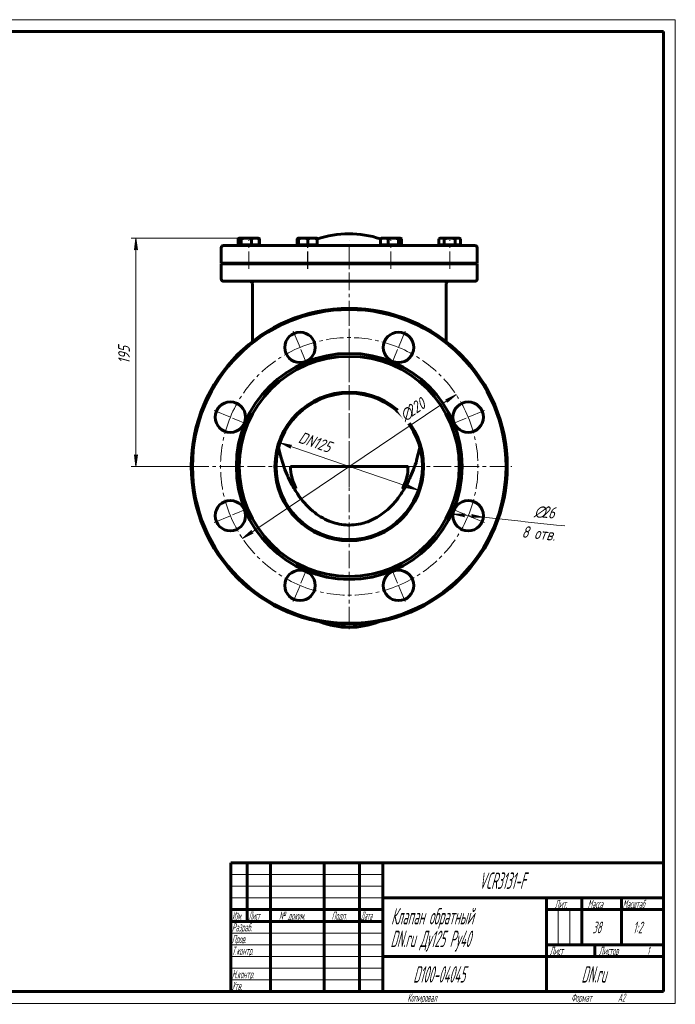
# Model space of a CAD drawing. Header units: millimetres. Extents: x 0 to 594, y 0 to 420.
# Tile 2 of 2: x 314 to 594, y 0 to 420. Entities that reach past the tile are written whole.
import ezdxf

# ---------------------------------------------------------------- set-up
doc = ezdxf.new("R2010")
doc.units = ezdxf.units.MM
for name, pattern in [('K5LT_AXLED', [12, 7.5, -1.5, 1.5, -1.5]), ('K5LT_BASIC', [0]), ('K5LT_THIN', [0])]:
    doc.linetypes.add(name, pattern=pattern)
doc.layers.add('Системный слой', color=7, linetype='Continuous')
doc.layers.add('Системный слой (1)', color=251, linetype='Continuous', true_color=0x6c6c6c)
doc.styles.add('KDIMTEXTSTYLE', font='GOST_AU.SHX', dxfattribs={"width": 0.96, "oblique": 15, "height": 5})
doc.styles.add('KTEXTSTYLE', font='GOST_AU.SHX', dxfattribs={"width": 0.56, "height": 5})
doc.dimstyles.new('KDIMSTYLE (0.50)', dxfattribs={"dimtxt": 5, "dimasz": 1, "dimexe": 2, "dimexo": 0, "dimgap": 1, "dimtad": 1, "dimlfac": 2, "dimtxsty": 'KDIMTEXTSTYLE', "dimsah": 1, "dimcen": 0, "dimdle": 1, "dimadec": 0, "dimazin": 0, "dimtfac": 0.667, "dimtmove": 0, "dimatfit": 3, "dimfxl": 1, "dimtvp": 1, "dimtolj": 1, "dimtzin": 0, "dimarcsym": 0})

# ---------------------------------------------------------------- blocks, each defined once
blk = doc.blocks.new('U0')
at = {"layer": 'Системный слой (1)', "color": 143, "linetype": 'K5LT_BASIC', "lineweight": 60, "true_color": 0x33acca}
for p, q in [((424.76, 236.07), (424.48, 237.35)), ((425.27, 233.96), (424.76, 236.07)), ((484.85, 237.35), (483.47, 231.87)), ((425.56, 232.91), (425.27, 233.96)), ((425.71, 232.39), (425.56, 232.91)), ((425.79, 232.13), (425.71, 232.39)), ((425.83, 232), (425.79, 232.13)), ((425.97, 231.53), (425.83, 232)), ((427.18, 228), (425.97, 231.53)), ((483.35, 231.48), (483.19, 230.97)), ((483.43, 231.74), (483.35, 231.48)), ((483.47, 231.87), (483.43, 231.74)), ((427.86, 226.28), (427.18, 228)), ((482.12, 227.92), (480.75, 224.6)), ((482.85, 229.94), (482.12, 227.92)), ((483.19, 230.97), (482.85, 229.94)), ((428.22, 225.43), (427.86, 226.28)), ((428.4, 225.02), (428.22, 225.43)), ((428.5, 224.81), (428.4, 225.02)), ((428.54, 224.7), (428.5, 224.81)), ((430.17, 221.38), (428.54, 224.7)), ((480.02, 223.05), (479.2, 221.44)), ((480.41, 223.87), (480.02, 223.05)), ((480.6, 224.28), (480.41, 223.87)), ((480.7, 224.49), (480.6, 224.28)), ((480.75, 224.6), (480.7, 224.49)), ((479.2, 221.44), (479.17, 221.38))]:
    blk.add_line(p, q, dxfattribs=at)
blk = doc.blocks.new('U1')
at = {"layer": 'Системный слой (1)', "color": 143, "linetype": 'K5LT_BASIC', "lineweight": 60, "true_color": 0x33acca}
for p, q in [((493.37, 326.64), (493.34, 326.61)), ((493.4, 326.66), (493.37, 326.64)), ((493.43, 326.68), (493.4, 326.66)), ((493.47, 326.69), (493.43, 326.68)), ((493.5, 326.71), (493.47, 326.69)), ((493.53, 326.72), (493.5, 326.71))]:
    blk.add_line(p, q, dxfattribs=at)
blk = doc.blocks.new('U2')
at = {"layer": 'Системный слой (1)', "color": 143, "linetype": 'K5LT_BASIC', "lineweight": 60, "true_color": 0x33acca}
for p, q in [((432.58, 326.47), (432.41, 326.4)), ((432.75, 326.53), (432.58, 326.47)), ((432.91, 326.58), (432.75, 326.53))]:
    blk.add_line(p, q, dxfattribs=at)
blk = doc.blocks.new('U3')
at = {"layer": 'Системный слой (1)', "color": 143, "linetype": 'K5LT_BASIC', "lineweight": 60, "true_color": 0x33acca}
for p, q in [((440.94, 326.71), (440.91, 326.73)), ((440.98, 326.7), (440.94, 326.71)), ((441.01, 326.68), (440.98, 326.7)), ((441.11, 326.61), (441.01, 326.68)), ((441.22, 326.52), (441.11, 326.61)), ((441.33, 326.41), (441.22, 326.52))]:
    blk.add_line(p, q, dxfattribs=at)
blk = doc.blocks.new('U4')
at = {"layer": 'Системный слой (1)', "color": 143, "linetype": 'K5LT_BASIC', "lineweight": 60, "true_color": 0x33acca}
for p, q in [((407.41, 326.52), (407.3, 326.4)), ((407.52, 326.61), (407.41, 326.52)), ((407.62, 326.68), (407.52, 326.61)), ((407.71, 326.72), (407.62, 326.68)), ((407.8, 326.75), (407.71, 326.72)), ((407.9, 326.76), (407.8, 326.75))]:
    blk.add_line(p, q, dxfattribs=at)
blk = doc.blocks.new('U5')
at = {"layer": 'Системный слой (1)', "color": 143, "linetype": 'K5LT_BASIC', "lineweight": 60, "true_color": 0x33acca}
for p, q in [((407.25, 326.47), (407.13, 326.4)), ((407.37, 326.53), (407.25, 326.47)), ((407.49, 326.58), (407.37, 326.53))]:
    blk.add_line(p, q, dxfattribs=at)
blk = doc.blocks.new('U6')
at = {"layer": 'Системный слой (1)', "color": 143, "linetype": 'K5LT_BASIC', "lineweight": 60, "true_color": 0x33acca}
for p, q in [((416.17, 326.51), (416.07, 326.55)), ((416.26, 326.46), (416.17, 326.51)), ((416.36, 326.4), (416.26, 326.46))]:
    blk.add_line(p, q, dxfattribs=at)
blk = doc.blocks.new('U7')
at = {"layer": 'Системный слой (1)', "color": 143, "linetype": 'K5LT_BASIC', "lineweight": 60, "true_color": 0x33acca}
for p, q in [((476.42, 326.75), (476.33, 326.76)), ((476.51, 326.72), (476.42, 326.75)), ((476.6, 326.68), (476.51, 326.72)), ((476.71, 326.61), (476.6, 326.68)), ((476.81, 326.52), (476.71, 326.61)), ((476.92, 326.4), (476.81, 326.52))]:
    blk.add_line(p, q, dxfattribs=at)
blk = doc.blocks.new('U8')
at = {"layer": 'Системный слой (1)', "color": 30, "linetype": 'K5LT_AXLED', "lineweight": 18, "true_color": 0xff8000}
for q in [(454.67, 298.76), (385.17, 229.26), (524.17, 229.26), (454.67, 159.76)]:
    blk.add_line((454.67, 229.26), q, dxfattribs=at)
blk = doc.blocks.new('U9')
at = {"layer": 'Системный слой (1)', "color": 30, "linetype": 'K5LT_AXLED', "lineweight": 18, "true_color": 0xff8000}
for p, q in [((433.62, 280.07), (430.37, 287.93)), ((475.72, 280.07), (478.97, 287.93)), ((436.87, 272.22), (433.62, 280.07)), ((472.46, 272.22), (475.72, 280.07)), ((403.85, 250.31), (396, 253.56)), ((505.48, 250.31), (513.33, 253.56)), ((411.71, 247.05), (403.85, 250.31)), ((497.63, 247.05), (505.48, 250.31)), ((411.71, 211.46), (403.85, 208.21)), ((497.63, 211.46), (505.48, 208.21)), ((403.85, 208.21), (396, 204.96)), ((505.48, 208.21), (513.33, 204.96)), ((436.87, 186.3), (433.62, 178.45)), ((472.46, 186.3), (475.72, 178.45)), ((433.62, 178.45), (430.37, 170.59)), ((475.72, 178.45), (478.97, 170.59))]:
    blk.add_line(p, q, dxfattribs=at)
for start, end in [(67.5, 112.5), (112.5, 157.5), (22.5, 67.5), (157.5, 202.5), (337.5, 22.5), (202.5, 247.5), (292.5, 337.5), (247.5, 292.5)]:
    blk.add_arc((454.67, 229.26), 55, start, end, dxfattribs=at)
blk = doc.blocks.new('D0')
at = {"layer": 'Системный слой (1)'}
for points in [[(364.14, 321.76), (363.49, 326.76), (362.83, 321.76), (363.49, 322.26)], [(363.49, 229.26), (364.14, 234.26), (363.49, 233.76), (362.83, 234.26)]]:
    blk.add_hatch(color=7, dxfattribs=at).paths.add_polyline_path(points)
at = {"layer": 'Системный слой (1)', "color": 7, "linetype": 'K5LT_THIN', "lineweight": 18, "true_color": 0xffffff}
for p, q in [((413.83, 326.76), (361.49, 326.76)), ((362.83, 321.76), (363.49, 326.76)), ((363.49, 326.76), (364.14, 321.76)), ((363.49, 322.26), (362.83, 321.76)), ((364.14, 321.76), (363.49, 322.26)), ((363.49, 229.26), (362.83, 234.26)), ((362.83, 234.26), (363.49, 233.76)), ((363.49, 233.76), (364.14, 234.26)), ((364.14, 234.26), (363.49, 229.26)), ((387.17, 229.26), (361.49, 229.26))]:
    blk.add_line(p, q, dxfattribs=at)
blk.add_wipeout([(362.49, 273.06), (355.1, 273.06), (355.1, 282.56), (362.49, 282.56)]).dxf.layer = 'Системный слой (1)'
blk.add_line((363.49, 229.26), (363.49, 326.76), dxfattribs=at)
at = {"layer": 'Системный слой (1)', "color": 7, "insert": (355.9, 273.06), "char_height": 5, "attachment_point": 1, "rotation": 90, "style": 'KTEXTSTYLE'}
blk.add_mtext('\\H5.0;\\W1.000;\\Q15;\\Q15;\\W0.960;195', dxfattribs=at)
blk = doc.blocks.new('KDIMARROW_01')
at = {"layer": 'Системный слой'}
blk.add_hatch(color=0, dxfattribs=at).paths.add_polyline_path([(-5, -0.66), (0, 0), (-5, 0.66), (-4.5, 0)])
at = {"layer": 'Системный слой', "color": 0, "linetype": 'K5LT_THIN', "lineweight": 18}
for p, q in [((-4.5, 0), (-5, 0.66)), ((-5, 0.66), (0, 0)), ((0, 0), (-5, -0.66)), ((-5, -0.66), (-4.5, 0))]:
    blk.add_line(p, q, dxfattribs=at)
at = {"layer": 'Системный слой (1)', "color": 0, "linetype": 'K5LT_THIN', "lineweight": 18}
blk.add_line((454.67, 229.26), (454.17, 229.26), dxfattribs=at)
blk = doc.blocks.new('D1')
at = {"layer": 'Системный слой (1)'}
blk.add_hatch(color=7, dxfattribs=at).paths.add_polyline_path([(484.24, 219.17), (479.72, 221.4), (479.98, 220.62), (479.3, 220.16)])
at = {"layer": 'Системный слой (1)', "color": 7, "linetype": 'K5LT_THIN', "lineweight": 18, "true_color": 0xffffff}
for p, q in [((429.61, 237.11), (425.09, 239.35)), ((429.35, 237.9), (429.61, 237.11)), ((479.3, 220.16), (479.98, 220.62)), ((484.24, 219.17), (479.3, 220.16)), ((479.98, 220.62), (479.72, 221.4)), ((479.72, 221.4), (484.24, 219.17))]:
    blk.add_line(p, q, dxfattribs=at)
blk.add_wipeout([(432.05, 238.03), (434.43, 245.02), (449.19, 239.99), (446.8, 233)]).dxf.layer = 'Системный слой (1)'
at = {"layer": 'Системный слой (1)'}
blk.add_hatch(color=7, dxfattribs=at).paths.add_polyline_path([(429.35, 237.9), (430.04, 238.36), (425.09, 239.35), (429.61, 237.11)])
at = {"layer": 'Системный слой (1)', "color": 7, "linetype": 'K5LT_THIN', "lineweight": 18, "true_color": 0xffffff}
for p, q in [((425.09, 239.35), (430.04, 238.36)), ((484.24, 219.17), (425.09, 239.35)), ((430.04, 238.36), (429.35, 237.9))]:
    blk.add_line(p, q, dxfattribs=at)
at = {"layer": 'Системный слой (1)', "color": 7, "insert": (434.18, 244.27), "char_height": 5, "attachment_point": 1, "rotation": 341.1576, "style": 'KTEXTSTYLE'}
blk.add_mtext('\\H5.0;\\W1.000;\\Q15;\\Q15;\\W0.960;DN125', dxfattribs=at)
blk = doc.blocks.new('D2')
at = {"layer": 'Системный слой (1)'}
for points in [[(496.51, 256.64), (500.29, 259.98), (495.77, 257.74), (496.55, 257.47)], [(409.05, 198.53), (413.56, 200.78), (412.78, 201.05), (412.83, 201.87)]]:
    blk.add_hatch(color=7, dxfattribs=at).paths.add_polyline_path(points)
at = {"layer": 'Системный слой (1)', "color": 7, "linetype": 'K5LT_THIN', "lineweight": 18, "true_color": 0xffffff}
for p, q in [((495.77, 257.74), (500.29, 259.98)), ((496.55, 257.47), (495.77, 257.74)), ((500.29, 259.98), (496.51, 256.64)), ((496.51, 256.64), (496.55, 257.47)), ((409.05, 198.53), (412.83, 201.87)), ((412.83, 201.87), (412.78, 201.05)), ((413.56, 200.78), (409.05, 198.53)), ((412.78, 201.05), (413.56, 200.78))]:
    blk.add_line(p, q, dxfattribs=at)
blk.add_wipeout([(479.28, 247.04), (475.16, 253.17), (486.83, 261.02), (490.95, 254.9)]).dxf.layer = 'Системный слой (1)'
blk.add_line((409.05, 198.53), (500.29, 259.98), dxfattribs=at)
at = {"layer": 'Системный слой (1)', "color": 7, "char_height": 5, "attachment_point": 1, "rotation": 33.9612, "style": 'KTEXTSTYLE'}
for s, insert in [('\\H5.0;\\W1.000;\\Q15;\\Q15;\\W0.960;220', (478.35, 254.35)), ('\\H5.0;\\W1.000;\\Q15;\\Q15;\\W0.960;∅', (475.6, 252.51))]:
    blk.add_mtext(s, dxfattribs=dict(at, insert=insert))
blk = doc.blocks.new('D3')
at = {"layer": 'Системный слой (1)'}
for points in [[(503.49, 208.42), (504.06, 209.02), (499.02, 208.9), (503.92, 207.71)], [(511.94, 207.53), (507.04, 208.71), (507.47, 208), (506.9, 207.4)]]:
    blk.add_hatch(color=7, dxfattribs=at).paths.add_polyline_path(points)
at = {"layer": 'Системный слой (1)', "color": 7, "linetype": 'K5LT_THIN', "lineweight": 18, "true_color": 0xffffff}
for p, q in [((499.02, 208.9), (504.06, 209.02)), ((503.92, 207.71), (499.02, 208.9)), ((499.02, 208.9), (511.94, 207.53)), ((504.06, 209.02), (503.49, 208.42)), ((503.49, 208.42), (503.92, 207.71)), ((506.9, 207.4), (507.47, 208)), ((511.94, 207.53), (506.9, 207.4)), ((507.47, 208), (507.04, 208.71)), ((507.04, 208.71), (511.94, 207.53))]:
    blk.add_line(p, q, dxfattribs=at)
blk.add_wipeout([(528.04, 197.39), (529.81, 214.06), (545.09, 212.44), (543.32, 195.77)]).dxf.layer = 'Системный слой (1)'
blk.add_line((511.94, 207.53), (546.83, 203.82), dxfattribs=at)
at = {"layer": 'Системный слой (1)', "color": 7, "char_height": 5, "attachment_point": 1, "rotation": 353.9437, "style": 'KTEXTSTYLE'}
for s, insert in [('\\H5.0;\\W1.000;\\Q15;\\Q15;\\W0.960;∅', (534.1, 212.8)), ('\\H5.0;\\W1.000;\\Q15;\\Q15;\\W0.960;26', (537.39, 212.46)), ('\\H5.0;\\W1.000;\\Q15;\\Q15;\\W0.960;8 отв.', (528.74, 203.94))]:
    blk.add_mtext(s, dxfattribs=dict(at, insert=insert))
blk = doc.blocks.new('U25')
at = {"color": 7, "linetype": 'K5LT_THIN', "lineweight": 18, "true_color": 0xffffff}
for p, q in [((0, 420), (594, 420)), ((594, 420), (594, 0)), ((404, 55), (469, 55)), ((404, 50), (469, 50)), ((404, 45), (469, 45)), ((543.96, 25), (543.96, 40)), ((548.98, 25), (548.98, 40)), ((404, 30), (469, 30)), ((404, 25), (469, 25)), ((404, 20), (469, 20)), ((404, 15), (469, 15)), ((404, 10), (469, 10)), ((594, 0), (0, 0))]:
    blk.add_line(p, q, dxfattribs=at)
at = {"color": 143, "linetype": 'K5LT_BASIC', "lineweight": 60, "true_color": 0x33acca}
for p, q in [((20, 415), (589, 415)), ((589, 415), (589, 5)), ((404, 60), (589, 60)), ((404, 5), (404, 60)), ((411, 35), (411, 60)), ((421, 5), (421, 60)), ((444, 5), (444, 60)), ((459, 5), (459, 60)), ((469, 5), (469, 60)), ((469, 45), (589, 45)), ((539, 5), (539, 45)), ((554, 25), (554, 45)), ((571, 25), (571, 45)), ((404, 40), (469, 40)), ((539, 40), (554, 40)), ((554, 40), (589, 40)), ((404, 35), (469, 35)), ((539, 25), (589, 25)), ((559.57, 20), (559.57, 25)), ((469, 20), (539, 20)), ((539, 20), (589, 20)), ((589, 5), (20, 5))]:
    blk.add_line(p, q, dxfattribs=at)
at = {"color": 7, "attachment_point": 1, "style": 'KTEXTSTYLE'}
for s, insert, char_height in [('\\H5.0;\\W1.000;\\Q15;\\Q15;\\W0.560;\\H7.00;VCR3131-F', (510.13, 55.86), 7), ('\\H5.0;\\W1.000;\\Q15;\\Q15;\\W0.560;\\H3.50;Лит.', (542.47, 44.18), 3.5), ('\\H5.0;\\W1.000;\\Q15;\\Q15;\\W0.560;\\H3.50;Масса', (556.58, 44.18), 3.5), ('\\H5.0;\\W1.000;\\Q15;\\Q15;\\W0.540;\\H3.50;Масштаб', (571.52, 44.18), 3.5), ('\\H5.0;\\W1.000;\\Q15;\\Q15;\\W0.458;\\H3.50;Изм.', (404.62, 39.18), 3.5), ('\\H5.0;\\W1.000;\\Q15;\\Q15;\\W0.467;\\H3.50;Лист', (411.61, 39.18), 3.5), ('\\H5.0;\\W1.000;\\Q15;\\Q15;\\W0.560;\\H3.50;№ докум.', (424.63, 39.18), 3.5), ('\\H5.0;\\W1.000;\\Q15;\\Q15;\\W0.560;\\H3.50;Подп.', (447.1, 39.18), 3.5), ('\\H5.0;\\W1.000;\\Q15;\\Q15;\\W0.467;\\H3.50;Дата', (459.61, 39.18), 3.5), ('\\H5.0;\\W1.000;\\Q15;\\Q15;\\W0.560;\\H7.00;Клапан обратный', (472.54, 40.69), 7), ('\\H5.0;\\W1.000;\\Q15;\\Q15;\\W0.560;\\H3.50;Разраб.', (404.5, 34.18), 3.5), ('\\H5.0;\\W1.000;\\Q15;\\Q15;\\W0.560;38', (558.55, 34.9), 5), ('\\H5.0;\\W1.000;\\Q15;\\Q15;\\W0.560;{\\c16737820;1:2}', (575.92, 34.9), 5), ('\\H5.0;\\W1.000;\\Q15;\\Q15;\\W0.560;\\H7.00;DN.ru Ду125 Ру40', (472.26, 31.02), 7), ('\\H5.0;\\W1.000;\\Q15;\\Q15;\\W0.560;\\H3.50;Пров.', (404.5, 29.18), 3.5), ('\\H5.0;\\W1.000;\\Q15;\\Q15;\\W0.560;\\H3.50;Т.контр.', (404.5, 24.18), 3.5), ('\\H5.0;\\W1.000;\\Q15;\\Q15;\\W0.560;\\H3.50;Лист', (540.32, 24.18), 3.5), ('\\H5.0;\\W1.000;\\Q15;\\Q15;\\W0.560;\\H3.50;Листов', (561.36, 24.18), 3.5), ('\\H5.0;\\W1.000;\\Q15;\\Q15;\\W0.560;\\H3.50;1', (581.91, 24.18), 3.5), ('\\H5.0;\\W1.000;\\Q15;\\Q15;\\W0.560;\\H3.50;Н.контр.', (404.5, 14.18), 3.5), ('\\H5.0;\\W1.000;\\Q15;\\Q15;\\W0.560;\\H7.00;{\\c16737820;D100-04045}', (481.98, 15.86), 7), ('\\H5.0;\\W1.000;\\Q15;\\Q15;\\W0.560;\\H7.00;DN.ru', (553.84, 15.86), 7), ('\\H5.0;\\W1.000;\\Q15;\\Q15;\\W0.560;\\H3.50;Утв.', (404.5, 9.18), 3.5), ('\\H5.0;\\W1.000;\\Q15;\\Q15;\\W0.560;\\H3.50;Копировал', (479.5, 4.18), 3.5), ('\\H5.0;\\W1.000;\\Q15;\\Q15;\\W0.560;\\H3.50;Формат', (549.5, 4.18), 3.5), ('\\H5.0;\\W1.000;\\Q15;\\Q15;\\W0.560;\\H3.50;A2', (569.5, 4.18), 3.5)]:
    blk.add_mtext(s, dxfattribs=dict(at, insert=insert, char_height=char_height))

msp = doc.modelspace()

# ---------------------------------------------------------------- linework, layer by layer
at = {"layer": 'Системный слой (1)', "color": 143, "linetype": 'K5LT_BASIC', "lineweight": 60, "true_color": 0x33acca}
for p, q in [((407.7444, 326.7587), (407.1256, 326.4014)), ((407.1256, 323.8587), (407.1256, 326.4014)), ((407.299, 323.8587), (407.1256, 323.8587)), ((407.299, 323.8587), (407.299, 326.4014)), ((407.8967, 323.8587), (407.299, 323.8587)), ((407.7604, 326.7587), (407.6193, 326.6772)), ((407.7444, 326.7587), (407.7604, 326.7587)), ((407.7444, 323.8587), (407.7444, 323.5587)), ((407.7604, 326.7587), (407.8967, 326.7587)), ((407.7604, 323.8587), (407.7604, 323.5587)), ((407.8967, 326.7587), (410.7251, 326.7587)), ((408.4944, 323.8587), (407.8967, 323.8587)), ((408.4944, 323.8587), (408.4944, 326.4014)), ((410.7251, 323.8587), (408.4944, 323.8587)), ((410.7251, 326.7587), (414.5888, 326.7587)), ((412.9558, 323.8587), (410.7251, 323.8587)), ((412.9558, 323.8587), (412.9558, 326.4014)), ((414.5888, 323.8587), (412.9558, 323.8587)), ((414.5888, 326.7587), (415.7604, 326.7587)), ((416.2218, 323.8587), (414.5888, 323.8587)), ((415.7604, 326.7587), (415.9015, 326.6772)), ((415.7604, 323.8587), (415.7604, 323.5587)), ((416.0004, 326.6109), (416.3632, 326.4014)), ((416.2218, 323.8587), (416.2218, 326.4014)), ((416.3632, 323.8587), (416.2218, 323.8587)), ((416.3632, 323.8587), (416.3632, 326.4014)), ((432.4109, 323.8587), (432.4109, 326.4014)), ((432.911, 323.8587), (432.4109, 323.8587)), ((432.8723, 326.7587), (432.7312, 326.6772)), ((432.8723, 326.7587), (432.911, 326.7587)), ((432.8723, 323.8587), (432.8723, 323.5587)), ((432.911, 326.7587), (434.911, 326.7587)), ((432.911, 326.4014), (432.911, 326.7587)), ((432.911, 323.8587), (432.911, 326.4014)), ((434.911, 323.8587), (432.911, 323.8587)), ((432.911, 323.8587), (432.911, 323.5587)), ((434.911, 326.7587), (438.911, 326.7587)), ((436.911, 323.8587), (434.911, 323.8587)), ((436.911, 323.8587), (436.911, 326.4014)), ((438.911, 323.8587), (436.911, 323.8587)), ((438.911, 326.7587), (440.911, 326.7587)), ((440.911, 323.8587), (438.911, 323.8587)), ((440.911, 326.7587), (440.911, 326.4014)), ((440.911, 326.7364), (441.0134, 326.6772)), ((440.911, 323.8587), (440.911, 326.4014)), ((440.911, 323.8587), (440.911, 323.5587)), ((468.0019, 323.8587), (468.0019, 326.4014)), ((469.6349, 323.8587), (468.0019, 323.8587)), ((468.4633, 326.7587), (468.3222, 326.6772)), ((468.4246, 326.7587), (468.4633, 326.7587)), ((468.4246, 326.7364), (468.4246, 326.7587)), ((468.4633, 326.7587), (469.6349, 326.7587)), ((468.4633, 323.8587), (468.4633, 323.5587)), ((469.6349, 326.7587), (473.4986, 326.7587)), ((471.2679, 323.8587), (469.6349, 323.8587)), ((471.2679, 323.8587), (471.2679, 326.4014)), ((473.4986, 323.8587), (471.2679, 323.8587)), ((473.4986, 326.7587), (476.327, 326.7587)), ((475.7293, 323.8587), (473.4986, 323.8587)), ((475.7293, 323.8587), (475.7293, 326.4014)), ((476.327, 323.8587), (475.7293, 323.8587)), ((476.327, 326.7587), (476.4633, 326.7587)), ((476.9247, 323.8587), (476.327, 323.8587)), ((476.4633, 326.7587), (476.6044, 326.6772)), ((476.4633, 323.8587), (476.4633, 323.5587)), ((476.9247, 323.8587), (476.9247, 326.4014)), ((493.5912, 326.7587), (492.9724, 326.4014)), ((492.9724, 323.8587), (492.9724, 326.4014)), ((494.1271, 323.8587), (492.9724, 323.8587)), ((493.5752, 326.7587), (493.4341, 326.6772)), ((493.5752, 326.7587), (493.5912, 326.7587)), ((493.5752, 323.8587), (493.5752, 323.5587)), ((493.5912, 326.7587), (494.1271, 326.7587)), ((493.5912, 323.8587), (493.5912, 323.5587)), ((494.1271, 326.7587), (497.5912, 326.7587)), ((495.2818, 323.8587), (494.1271, 323.8587)), ((495.2818, 323.8587), (495.2818, 326.4014)), ((497.5912, 323.8587), (495.2818, 323.8587)), ((497.5912, 326.7587), (501.0553, 326.7587)), ((499.9006, 323.8587), (497.5912, 323.8587)), ((499.9006, 323.8587), (499.9006, 326.4014)), ((501.0553, 323.8587), (499.9006, 323.8587)), ((501.0553, 326.7587), (501.5912, 326.7587)), ((502.21, 323.8587), (501.0553, 323.8587)), ((501.5912, 326.7587), (502.21, 326.4014)), ((501.5912, 323.8587), (501.5912, 323.5587)), ((502.21, 323.8587), (502.21, 326.4014)), ((399.9587, 316.0587), (399.9587, 322.5587)), ((508.3769, 323.5587), (400.9587, 323.5587)), ((509.3769, 316.0587), (509.3769, 322.5587)), ((399.9587, 316.0587), (509.3769, 316.0587)), ((399.9587, 315.8087), (509.3769, 315.8087)), ((399.9587, 309.3087), (399.9587, 315.8087)), ((409.2444, 316.0587), (409.2444, 316.0188)), ((409.2604, 316.0188), (409.2444, 316.0188)), ((409.4545, 315.8087), (409.2444, 316.0188)), ((409.2604, 316.0587), (409.2604, 316.0188)), ((409.9926, 316.0188), (409.2604, 316.0188)), ((409.4705, 315.8087), (409.2604, 316.0188)), ((414.2604, 316.0188), (409.9926, 316.0188)), ((414.0503, 315.8087), (414.2604, 316.0188)), ((414.2604, 316.0587), (414.2604, 316.0188)), ((434.3723, 316.0587), (434.3723, 316.0188)), ((434.5824, 315.8087), (434.3723, 316.0188)), ((434.411, 316.0188), (434.3723, 316.0188)), ((434.411, 316.0587), (434.411, 316.0188)), ((434.6211, 315.8087), (434.411, 316.0188)), ((436.911, 316.0188), (434.411, 316.0188)), ((439.411, 316.0188), (436.911, 316.0188)), ((439.2009, 315.8087), (439.411, 316.0188)), ((439.411, 316.0587), (439.411, 316.0188)), ((450.9178, 315.8087), (450.9178, 316.0587)), ((458.4178, 315.8087), (458.4178, 316.0587)), ((469.9246, 316.0587), (469.9246, 316.0188)), ((469.9633, 316.0188), (469.9246, 316.0188)), ((470.1347, 315.8087), (469.9246, 316.0188)), ((469.9633, 316.0587), (469.9633, 316.0188)), ((474.2311, 316.0188), (469.9633, 316.0188)), ((470.1734, 315.8087), (469.9633, 316.0188)), ((474.9633, 316.0188), (474.2311, 316.0188)), ((474.7532, 315.8087), (474.9633, 316.0188)), ((474.9633, 316.0587), (474.9633, 316.0188)), ((495.0752, 316.0587), (495.0752, 316.0188)), ((495.2853, 315.8087), (495.0752, 316.0188)), ((495.0912, 316.0188), (495.0752, 316.0188)), ((495.0912, 316.0587), (495.0912, 316.0188)), ((500.0912, 316.0188), (495.0912, 316.0188)), ((495.3013, 315.8087), (495.0912, 316.0188)), ((499.8811, 315.8087), (500.0912, 316.0188)), ((500.0912, 316.0587), (500.0912, 316.0188)), ((509.3769, 309.3087), (509.3769, 315.8087)), ((400.9587, 308.3087), (508.3769, 308.3087)), ((413.2591, 282.5651), (413.2591, 307.3087)), ((496.0765, 282.5651), (496.0765, 307.3087)), ((429.5514, 229.2587), (479.7842, 229.2587)), ((431.2664, 220.0087), (431.0096, 220.0087)), ((431.9545, 220.0087), (431.2664, 220.0087)), ((478.326, 220.0087), (477.5429, 220.0087))]:
    msp.add_line(p, q, dxfattribs=at)
at = {"layer": 'Системный слой (1)', "color": 30, "linetype": 'K5LT_AXLED', "lineweight": 18, "true_color": 0xff8000}
for p, q in [((411.7444, 313.5587), (411.7444, 325.8587)), ((411.7604, 313.5587), (411.7604, 325.8587)), ((436.8723, 313.5587), (436.8723, 325.8587)), ((436.911, 313.5587), (436.911, 325.8587)), ((454.6678, 220.5087), (454.6678, 325.5587)), ((472.4246, 313.5587), (472.4246, 325.5587)), ((472.4633, 313.5587), (472.4633, 325.8587)), ((497.5752, 313.5587), (497.5752, 325.8587)), ((497.5912, 313.5587), (497.5912, 325.8587))]:
    msp.add_line(p, q, dxfattribs=at)
at = {"layer": 'Системный слой (1)', "color": 143, "linetype": 'K5LT_BASIC', "lineweight": 60, "true_color": 0x33acca}
for centre, radius in [((454.6678, 229.2587), 67), ((433.6202, 280.0721), 6.5), ((475.7154, 280.0721), 6.5), ((454.6678, 229.2587), 48.25), ((454.6678, 229.2587), 47), ((454.6678, 229.2587), 31.75), ((403.8544, 250.3063), 6.5), ((454.6678, 229.2587), 31.25), ((505.4812, 250.3063), 6.5), ((403.8544, 208.2111), 6.5), ((505.4812, 208.2111), 6.5), ((433.6202, 178.4453), 6.5), ((475.7154, 178.4453), 6.5)]:
    msp.add_circle(centre, radius, dxfattribs=at)
for centre, radius, start, end in [((454.6678, 286.0587), 42.5, 71.703914, 108.886176), ((400.9587, 322.5587), 1, 90, 180), ((508.3769, 322.5587), 1, 0, 90), ((400.9587, 309.3087), 1, 180, 270), ((412.2591, 307.3087), 1, 0, 90), ((497.0765, 307.3087), 1, 90, 180), ((508.3769, 309.3087), 1, 270, 0), ((454.6678, 229.2587), 67.5, 0, 180), ((454.6678, 229.2587), 67.5, 180, 0), ((454.6678, 194.2587), 33.75, 248.111339, 291.888661)]:
    msp.add_arc(centre, radius, start, end, dxfattribs=at)
for points, weights in [([(408.4944, 326.4014), (408.1741, 326.7587), (407.8967, 326.7587)], [1, 1.0379548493, 1]), ([(410.7251, 326.7587), (409.6899, 326.7587), (408.4944, 326.4014)], [1, 1.0379548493, 1]), ([(412.9558, 326.4014), (411.7604, 326.7587), (410.7251, 326.7587)], [1, 1.0379548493, 1]), ([(414.5888, 326.7587), (413.831, 326.7587), (412.9558, 326.4014)], [1, 1.0379548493, 1]), ([(416.2218, 326.4014), (415.3467, 326.7587), (414.5888, 326.7587)], [1, 1.0379548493, 1]), ([(415.9015, 326.6772), (416.0529, 326.5898), (416.2218, 326.4014)], [1.0189529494, 1.01965895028, 1]), ([(432.4109, 326.4014), (432.5798, 326.5898), (432.7312, 326.6772)], [1, 1.01965916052, 1.0189529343]), ([(434.911, 326.7587), (433.9828, 326.7587), (432.911, 326.4014)], [1, 1.0379548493, 1]), ([(436.911, 326.4014), (435.8392, 326.7587), (434.911, 326.7587)], [1, 1.0379548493, 1]), ([(438.911, 326.7587), (437.9828, 326.7587), (436.911, 326.4014)], [1, 1.0379548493, 1]), ([(440.911, 326.4014), (439.8392, 326.7587), (438.911, 326.7587)], [1, 1.0379548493, 1]), ([(469.6349, 326.7587), (468.877, 326.7587), (468.0019, 326.4014)], [1, 1.0379548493, 1]), ([(468.0019, 326.4014), (468.1708, 326.5898), (468.3222, 326.6772)], [1, 1.01965916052, 1.0189529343]), ([(471.2679, 326.4014), (470.3927, 326.7587), (469.6349, 326.7587)], [1, 1.0379548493, 1]), ([(473.4986, 326.7587), (472.4633, 326.7587), (471.2679, 326.4014)], [1, 1.0379548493, 1]), ([(475.7293, 326.4014), (474.5338, 326.7587), (473.4986, 326.7587)], [1, 1.0379548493, 1]), ([(476.327, 326.7587), (476.0496, 326.7587), (475.7293, 326.4014)], [1, 1.0379548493, 1]), ([(494.1271, 326.7587), (493.5912, 326.7587), (492.9724, 326.4014)], [1, 1.0379548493, 1]), ([(495.2818, 326.4014), (494.663, 326.7587), (494.1271, 326.7587)], [1, 1.0379548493, 1]), ([(497.5912, 326.7587), (496.5194, 326.7587), (495.2818, 326.4014)], [1, 1.0379548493, 1]), ([(499.9006, 326.4014), (498.663, 326.7587), (497.5912, 326.7587)], [1, 1.0379548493, 1]), ([(501.0553, 326.7587), (500.5194, 326.7587), (499.9006, 326.4014)], [1, 1.0379548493, 1]), ([(502.21, 326.4014), (501.5912, 326.7587), (501.0553, 326.7587)], [1, 1.0379548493, 1])]:
    msp.add_rational_spline(points, weights, degree=2, dxfattribs=at)
for points, knots in [([(429.5514, 229.2587), (429.5514, 227.7358), (429.7225, 226.2184), (430.3999, 223.3481), (430.8871, 222.017), (431.5295, 220.777)], [-1.98274862, -1.98274862, -1.98274862, -1.98274862, -1.06672607, -1.06672607, -0.18498463, -0.18498463, -0.18498463, -0.18498463]), ([(477.8061, 220.777), (478.449, 222.0179), (478.9364, 223.3501), (479.6133, 226.2206), (479.7842, 227.7369), (479.7842, 229.2587)], [-1.79380959, -1.79380959, -1.79380959, -1.79380959, -0.91359319, -0.91359319, -0.00050547, -0.00050547, -0.00050547, -0.00050547]), ([(431.0096, 220.0087), (430.8788, 220.1969), (430.7606, 220.3743), (430.4709, 220.8333), (430.3138, 221.1036), (430.1695, 221.375)], [0, 0, 0, 0, 0.138170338, 0.138170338, 0.338826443, 0.338826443, 0.338826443, 0.338826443]), ([(446.0951, 205.9132), (443.5354, 206.9498), (441.1919, 208.4065), (436.4923, 212.31), (434.3022, 214.8739), (431.9603, 218.4032), (431.4712, 219.1999), (431.0096, 220.0087)], [14.41806883, 14.41806883, 14.41806883, 14.41806883, 17.11522762, 17.11522762, 20.45129741, 20.45129741, 21.39987577, 21.39987577, 21.39987577, 21.39987577]), ([(431.5295, 220.777), (431.6602, 220.5248), (431.8011, 220.2692), (431.9528, 220.0115), (431.9537, 220.0101), (431.9545, 220.0087)], [-0.184984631, -0.184984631, -0.184984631, -0.184984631, -0.001014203, -0.001014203, 0, 0, 0, 0]), ([(478.326, 220.0087), (477.3517, 218.3014), (476.3103, 216.746), (472.6472, 212.0183), (469.7162, 209.4114), (465.4976, 206.9294), (464.3879, 206.3778), (463.2405, 205.9132)], [2.40184571, 2.40184571, 2.40184571, 2.40184571, 3.92061429, 3.92061429, 7.50114399, 7.50114399, 8.71374985, 8.71374985, 8.71374985, 8.71374985]), ([(477.5429, 220.0087), (477.5654, 220.0087), (477.5878, 220.0087), (477.6127, 220.0087), (477.6145, 220.0087), (477.6147, 220.0087), (477.6147, 220.0087), (477.6147, 220.0087), (477.6147, 220.0087), (477.6147, 220.0087), (477.6147, 220.0087), (477.6147, 220.0087), (477.6147, 220.0088), (477.6147, 220.0088), (477.6146, 220.0089), (477.6146, 220.009), (477.6146, 220.009), (477.6146, 220.009), (477.6146, 220.0091), (477.6146, 220.0091), (477.6146, 220.0092), (477.6146, 220.0092), (477.6146, 220.0093), (477.6145, 220.0094), (477.6145, 220.0094), (477.6145, 220.0096), (477.6144, 220.0097), (477.6142, 220.0108), (477.614, 220.0117), (477.6134, 220.0143), (477.613, 220.0159), (477.6119, 220.021), (477.6113, 220.0244), (477.6093, 220.0352), (477.6083, 220.0428), (477.6053, 220.0684), (477.6044, 220.0869), (477.6039, 220.1541), (477.6092, 220.2051), (477.63, 220.3266), (477.6497, 220.3993), (477.7091, 220.5754), (477.7557, 220.6797), (477.8061, 220.777)], [-0.000506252, -0.000506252, -0.000506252, -0.000506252, 0.017917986, 0.017917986, 0.019946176, 0.019946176, 0.019953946, 0.019953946, 0.019969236, 0.019969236, 0.019978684, 0.019978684, 0.02001361, 0.02001361, 0.020138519, 0.020138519, 0.020182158, 0.020182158, 0.020235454, 0.020235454, 0.020300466, 0.020300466, 0.020380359, 0.020380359, 0.020513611, 0.020513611, 0.020793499, 0.020793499, 0.022741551, 0.022741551, 0.026239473, 0.026239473, 0.03332596, 0.03332596, 0.048723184, 0.048723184, 0.084838, 0.084838, 0.180471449, 0.180471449, 0.321647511, 0.321647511, 0.540386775, 0.540386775, 0.540386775, 0.540386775]), ([(479.1661, 221.375), (479.0226, 221.1051), (478.8665, 220.8363), (478.5769, 220.3773), (478.4579, 220.1985), (478.326, 220.0087)], [0, 0, 0, 0, 0.194004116, 0.194004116, 0.329427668, 0.329427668, 0.329427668, 0.329427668]), ([(463.2405, 205.9132), (462.369, 205.5602), (461.4742, 205.2589), (459.2699, 204.6664), (457.9524, 204.4328), (455.4989, 204.2201), (454.3743, 204.2067), (451.9787, 204.3572), (450.7168, 204.5448), (448.319, 205.1088), (447.1895, 205.47), (446.0951, 205.9132)], [-11.01231863, -11.01231863, -11.01231863, -11.01231863, -10.27697815, -10.27697815, -9.24137064, -9.24137064, -8.37213428, -8.37213428, -7.38510719, -7.38510719, -6.46250502, -6.46250502, -6.46250502, -6.46250502])]:
    msp.add_open_spline(points, degree=3, knots=knots, dxfattribs=at)

# ---------------------------------------------------------------- block references
at = {"layer": 'Системный слой (1)'}
for name in ['U5', 'U4', 'U6', 'U2', 'U3', 'U7', 'U1', 'U8', 'U9', 'U0']:
    msp.add_blockref(name, (0, 0), dxfattribs=at)

# ---------------------------------------------------------------- next in the draw order: dimensions: what is measured, and where the dimension line sits
at = {"layer": 'Системный слой (1)', "color": 7}
dim = msp.add_linear_dim(base=(363.4854, 229.2587), p1=(413.831, 326.7587), p2=(387.1678, 229.2587), angle=90, dimstyle='KDIMSTYLE (0.50)', override={"dimexo": 0, "dimpost": '\\H5.0;\\W0.960;\\Q15;<>', "dimblk1": 'KDIMARROW_01', "dimblk2": 'KDIMARROW_01', "dimse1": 0, "dimse2": 0, "dimclrt": 7, "dimtol": 1, "dimtp": 0, "dimtm": 0, "dimtdec": 5, "dimtolj": 1}, dxfattribs=at)
dim.commit()
dim.dimension.update_dxf_attribs({"geometry": 'D0', "text_midpoint": (363.4854, 278.0087), "dimtype": 160})

# ---------------------------------------------------------------- next in the draw order: dimensions: what is measured, and where the dimension line sits
dim = msp.add_diameter_dim_2p(p1=(513.8184, 209.0733), p2=(395.5172, 249.4441), dimstyle='KDIMSTYLE (0.50)', override={"dimpost": '\\H5.0;\\W0.960;\\Q15;\\Q15;DN\\H5.0;\\W0.960;\\Q15;<>', "dimblk1": 'KDIMARROW_01', "dimblk2": 'KDIMARROW_01', "dimclrt": 7, "dimtol": 1, "dimtp": 0, "dimtm": 0, "dimtdec": 5, "dimatfit": 2, "dimtolj": 1}, dxfattribs=at)
dim.commit()
dim.dimension.update_dxf_attribs({"geometry": 'D1', "text_midpoint": (439.411, 234.4652), "dimtype": 163})

# ---------------------------------------------------------------- next in the draw order: dimensions: what is measured, and where the dimension line sits
dim = msp.add_diameter_dim_2p(p1=(363.432, 167.8093), p2=(545.9036, 290.7081), dimstyle='KDIMSTYLE (0.50)', override={"dimpost": '\\H5.0;\\W0.960;\\Q15;<>', "dimblk1": 'KDIMARROW_01', "dimblk2": 'KDIMARROW_01', "dimclrt": 7, "dimtol": 1, "dimtp": 0, "dimtm": 0, "dimtdec": 5, "dimatfit": 2, "dimtolj": 1}, dxfattribs=at)
dim.commit()
dim.dimension.update_dxf_attribs({"geometry": 'D2', "text_midpoint": (485.9178, 250.3063), "dimtype": 163})

# ---------------------------------------------------------------- next in the draw order: dimensions: what is measured, and where the dimension line sits
dim = msp.add_diameter_dim_2p(p1=(492.5537, 209.5827), p2=(518.4086, 206.8396), dimstyle='KDIMSTYLE (0.50)', override={"dimpost": '\\H5.0;\\W0.960;\\Q15;<>\\X\\H5.0;\\W0.960;\\Q15;\\Q15;8 отв.', "dimblk1": 'KDIMARROW_01', "dimblk2": 'KDIMARROW_01', "dimclrt": 7, "dimtol": 1, "dimtp": 0, "dimtm": 0, "dimtdec": 5, "dimatfit": 2, "dimtolj": 1}, dxfattribs=at)
dim.commit()
dim.dimension.update_dxf_attribs({"geometry": 'D3', "text_midpoint": (536.8851, 204.8793)})

# ---------------------------------------------------------------- next in the draw order: block references
msp.add_blockref('U25', (0, 0))

doc.saveas('drawing.dxf')
